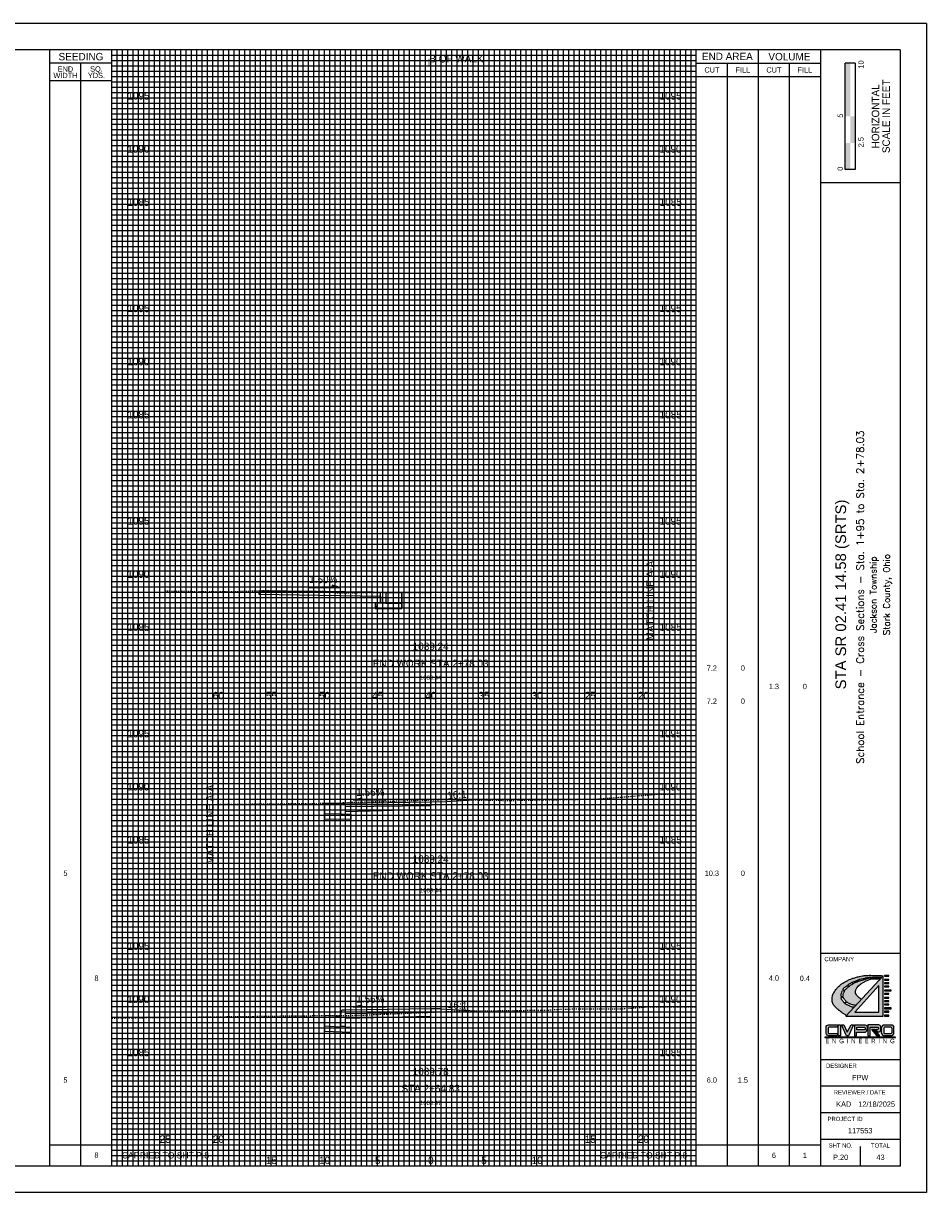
# Model space of a CAD drawing. Header units: feet. Extents: x 510 to 680, y 140 to 250.
# Tile 2 of 2: x 595 to 680, y 140 to 250. Entities that reach past the tile are written whole.
import ezdxf
from ezdxf.enums import TextEntityAlignment as Align

# ---------------------------------------------------------------- set-up
doc = ezdxf.new("R2010")
doc.units = ezdxf.units.FT
doc.header["$MEASUREMENT"] = 0
for name, pattern in [('CENTER2', [1.125, 0.75, -0.125, 0.125, -0.125]), ('DGN Style 4', [0.027369, 0.013684, -0.006842, 0, -0.006842]), ('OhDOT_USTN2', [0.11, 0.069, -0.041])]:
    doc.linetypes.add(name, pattern=pattern)
for name, color, linetype in [('CL_P_Construction', 7, 'DGN Style 4'), ('SH_Border', 7, 'Continuous'), ('SH_Data', 7, 'Continuous'), ('SH_Text', 7, 'Continuous'), ('SHT_LOGO_BLACK', 7, 'Continuous'), ('SHT_LOGO_BLUE', 160, 'Continuous'), ('SHT_LOGO_GREY', 9, 'Continuous'), ('XS_P_Annotation', 7, 'Continuous'), ('XS_P_Curb', 254, 'Continuous'), ('XS_P_Finished_Grade', 3, 'Continuous'), ('XS_P_Pavt_Surface', 251, 'Continuous'), ('XS_P_Subgrade', 4, 'Continuous'), ('XS_P_Text_Info', 7, 'Continuous'), ('XS_X_Ground_Line', 3, 'OhDOT_USTN2')]:
    doc.layers.add(name, color=color, linetype=linetype)
doc.layers.add('SH_Major_Grid_Line', color=254, linetype='Continuous', transparency=0.3)
doc.layers.add('SH_Minor_Grid_Line', color=252, linetype='Continuous', transparency=0.5)
doc.styles.add('Font32', font='simplex.shx', dxfattribs={"width": 0.85})
doc.styles.add('OHDOTSymbols', font='arial.ttf')
doc.styles.add('Slanted-Normal', font='font31.shx', dxfattribs={"height": 0.12})
doc.styles.add('Straight-Normal', font='font30.shx', dxfattribs={"height": 0.1})
doc.styles.add('Straight-Sub Title', font='font30.shx', dxfattribs={"height": 0.17})

msp = doc.modelspace()

# ---------------------------------------------------------------- hatches: boundary and pattern name
at = {"layer": 'SH_Data', "linetype": 'Continuous'}
msp.add_hatch(color=7, dxfattribs=at).paths.add_polyline_path([(672.24, 241.69), (672.24, 246.69), (672.7, 246.69), (672.71, 246.69), (672.71, 241.69)])
at = {"layer": 'SHT_LOGO_BLACK', "linetype": 'Continuous'}
h = msp.add_hatch(color=256, dxfattribs=at)
h.dxf.hatch_style = 1
h.paths.add_polyline_path([(672.24, 158.19, -0.010054), (672.22, 158.22), (672.38, 158.38, 0.071883), (672.43, 158.34, 0.006066), (672.65, 158.21, 0.061249), (672.9, 158.11, 0.038297), (673.2, 158.05), (673.74, 158.63), (673.55, 158.75), (673.46, 158.85), (673.3, 159), (673.25, 159.1), (673.21, 159.21), (673.21, 159.35), (673.24, 159.53), (673.32, 159.71), (673.48, 159.9), (673.69, 160.07), (673.92, 160.2), (674.21, 160.35), (674.44, 160.45), (674.62, 160.51), (674.93, 160.56), (675.36, 160.56), (675.52, 160.56), (675.6, 160.64, -0.000418), (675.37, 160.64, -0.000949), (675.25, 160.64, -0.000351), (674.91, 160.65, 0.00107), (674.79, 160.65, 0.017555), (674.65, 160.64, 0.017743), (674.51, 160.63, 0.003592), (674.49, 160.63), (674.48, 160.71, -0.000594), (674.55, 160.71, 0.000026), (674.8, 160.71, 0.000048), (675.19, 160.71, 0.000037), (675.66, 160.71), (675.79, 160.84, 0.003624), (675.42, 160.86, 0.007413), (675.24, 160.87, 0.000904), (674.65, 160.88, 0.00451), (674.53, 160.88, 0.019073), (674.2, 160.87, 0.017331), (673.85, 160.83, 0.019514), (673.57, 160.77, 0.015338), (673.21, 160.68, 0.012204), (672.87, 160.57, 0.017423), (672.63, 160.48, 0.014015), (672.47, 160.4, 0.009535), (672.23, 160.27, 0.020378), (671.95, 160.11, 0.02598), (671.75, 159.96, 0.027565), (671.61, 159.83, 0.018891), (671.43, 159.63, 0.020789), (671.28, 159.44, 0.020828), (671.15, 159.23, 0.034599), (671.08, 159.08, 0.032145), (671.02, 158.91, 0.062269), (670.99, 158.7, 0.050433), (671.01, 158.42, 0.025118), (671.06, 158.24, 0.057831), (671.09, 158.16, 0.025804), (671.16, 158.05, 0.04348), (671.21, 158, 0.002738), (671.29, 157.91, 0.002118), (671.41, 157.8, 0.001598), (671.6, 157.62, 0.006576), (671.64, 157.58, 0.02396), (671.66, 157.57, 0.001113), (671.99, 157.33, 0.009085), (672.11, 157.25, 0.004888), (672.33, 157.11), (673.03, 157.87, -0.03184), (672.89, 157.89, -0.071165), (672.74, 157.94, -0.016789), (672.62, 158.01, 0.028454), (672.54, 158.05, 0.063363), (672.39, 158.1, -0.076313)])
h.paths.add_polyline_path([(672.08, 158.37, 0.001596), (672.01, 158.46, 0.003876), (671.94, 158.55, -0.008255), (671.88, 158.62, -0.047245), (671.85, 158.75, -0.011737), (671.84, 158.8), (672.05, 158.83, 0.028633), (672.08, 158.74, 0.056422), (672.12, 158.66, 0.018655), (672.19, 158.58, 0.019312), (672.25, 158.5, 0.013666), (672.32, 158.43, 0.001157), (672.33, 158.43), (672.17, 158.26, -0.00235)], flags=16)
h.paths.add_polyline_path([(672.04, 158.91), (671.84, 158.9, -0.034829), (671.85, 159.06, -0.018474), (671.88, 159.19, -0.026037), (671.92, 159.33, -0.016666), (671.96, 159.44), (672.16, 159.39, 0.018485), (672.1, 159.25, 0.016487), (672.05, 159.14, 0.075188), (672.03, 159.01, 0.042887)], flags=16)
h.paths.add_polyline_path([(672, 159.52, -0.03317), (672.08, 159.66, -0.031166), (672.19, 159.76, -0.008749), (672.4, 159.91, -0.000355), (672.41, 159.93), (672.52, 159.79, 0.002531), (672.42, 159.7, 0.006928), (672.27, 159.57, 0.028635), (672.24, 159.53, 0.152279), (672.2, 159.45)], flags=16)
h.paths.add_polyline_path([(672.77, 159.98, -0.013659), (672.95, 160.08), (672.88, 160.21, 0.040026), (672.68, 160.11, 0.013578), (672.61, 160.07, 0.00319), (672.45, 159.95), (672.56, 159.82, -0.001694), (672.63, 159.88, -0.037477)], flags=16)
h.paths.add_polyline_path([(672.99, 160.1), (672.92, 160.23, -0.011307), (673.06, 160.29, -0.010591), (673.17, 160.33, 0.011749), (673.28, 160.37, 0.016183), (673.34, 160.4), (673.39, 160.29, 0.017905), (673.22, 160.22, 0.011223)], flags=16)
h.paths.add_polyline_path([(673.43, 160.3), (673.39, 160.42, 0.010824), (673.43, 160.44, -0.05835), (673.53, 160.49, -0.01154), (673.64, 160.52, -0.00345), (673.87, 160.57), (673.91, 160.45, 0.012845), (673.69, 160.39, 0.008036), (673.55, 160.35, 0.004709)], flags=16)
h.paths.add_polyline_path([(673.96, 160.47), (673.92, 160.58, -0.000481), (674.07, 160.61, 0.000864), (674.14, 160.63, 0.00468), (674.25, 160.65, -0.006008), (674.43, 160.7), (674.45, 160.62, 0.026281), (674.33, 160.59, 0.019573), (674.22, 160.55, -0.017067), (674.09, 160.51, -0.007865)], flags=16)
h = msp.add_hatch(color=256, dxfattribs=at)
h.dxf.hatch_style = 1
h.paths.add_polyline_path([(675.94, 157.04), (676.33, 157.04), (676.33, 157.12), (675.94, 157.12)])
h.paths.add_polyline_path([(675.94, 157.42), (676.33, 157.42), (676.33, 157.5), (675.94, 157.5)])
h.paths.add_polyline_path([(675.94, 157.73), (676.55, 157.73), (676.55, 157.81), (675.94, 157.81)])
h.paths.add_polyline_path([(675.94, 158.11), (676.33, 158.11), (676.33, 158.18), (675.94, 158.18)])
h.paths.add_polyline_path([(675.94, 158.42), (676.33, 158.42), (676.33, 158.49), (675.94, 158.49)])
h.paths.add_polyline_path([(675.94, 158.73), (676.33, 158.73), (676.33, 158.8), (675.94, 158.8)])
h.paths.add_polyline_path([(675.94, 159.11), (676.33, 159.11), (676.33, 159.18), (675.94, 159.18)])
h.paths.add_polyline_path([(675.94, 159.42), (676.55, 159.42), (676.55, 159.49), (675.94, 159.49)])
h.paths.add_polyline_path([(675.94, 159.79), (676.33, 159.79), (676.33, 159.87), (675.94, 159.87)])
h.paths.add_polyline_path([(675.94, 160.1), (676.33, 160.1), (676.33, 160.17), (675.94, 160.17)])
h.paths.add_polyline_path([(675.94, 160.41), (676.33, 160.41), (676.33, 160.48), (675.94, 160.48)])
h.paths.add_polyline_path([(676.33, 160.79), (676.33, 160.86), (675.94, 160.86), (675.94, 160.79)])
at = {"layer": 'SHT_LOGO_BLUE'}
h = msp.add_hatch(color=256, dxfattribs=at)
h.dxf.hatch_style = 1
h.paths.add_polyline_path([(670.64, 155.91, -0.44246), (670.71, 155.99), (671.5, 155.99), (671.5, 156.21), (670.66, 156.21, 0.436831), (670.43, 155.99), (670.43, 155.42, 0.355742), (670.7, 155.2), (671.49, 155.2), (671.49, 155.41), (670.72, 155.41, -0.466077), (670.64, 155.48)])
h.paths.add_polyline_path([(671.8, 156.21), (671.58, 156.21), (671.58, 155.19), (671.8, 155.2)])
h.paths.add_polyline_path([(672.11, 156.21), (671.87, 156.21), (672.35, 155.2), (672.54, 155.2), (673.01, 156.21), (672.78, 156.21), (672.43, 155.54)])
h.paths.add_polyline_path([(674.28, 155.72), (674.29, 156.03, 0.413942), (674.11, 156.21), (673.12, 156.21), (673.12, 155.19), (673.3, 155.19), (673.3, 155.53), (674.07, 155.53, 0.384335)])
h.paths.add_polyline_path([(673.31, 155.75), (673.31, 155.99), (674.03, 155.99, -0.363757), (674.1, 155.93, -0.087868), (674.1, 155.81, -0.553906), (674.02, 155.75)], flags=16)
h.paths.add_polyline_path([(675.57, 155.74), (675.57, 156.02, 0.37162), (675.4, 156.21), (674.37, 156.21), (674.37, 155.2), (674.59, 155.2), (674.59, 155.99), (675.29, 155.99, -0.38138), (675.35, 155.94), (675.35, 155.83, -0.307867), (675.31, 155.78), (675.09, 155.78), (675.28, 155.55), (675.35, 155.55, 0.37317)])
h.paths.add_polyline_path([(676.59, 156.21), (675.89, 156.21, 0.436831), (675.66, 155.99), (675.66, 155.42, 0.355742), (675.93, 155.2), (676.55, 155.2, 0.355742), (676.82, 155.42), (676.82, 155.99, 0.436831)])
h.paths.add_polyline_path([(676.54, 155.99, -0.386521), (676.61, 155.92), (676.61, 155.48, -0.364185), (676.54, 155.41), (675.95, 155.41, -0.466076), (675.87, 155.48), (675.87, 155.92, -0.386521), (675.94, 155.99)], flags=16)
h = msp.add_hatch(color=256, dxfattribs=at)
h.dxf.hatch_style = 1
h.paths.add_polyline_path([(675.02, 155.78), (674.88, 155.78), (675.37, 155.2), (675.49, 155.2)])
at = {"layer": 'SHT_LOGO_GREY'}
h = msp.add_hatch(color=256, dxfattribs=at)
h.dxf.hatch_style = 1
h.paths.add_polyline_path([(675.79, 160.84), (672.28, 157.05), (675.79, 157.05)])
h.paths.add_polyline_path([(675.41, 157.42), (673.14, 157.42), (675.41, 159.91)], flags=16)
h = msp.add_hatch(color=256, dxfattribs=at)
h.dxf.hatch_style = 1
h.paths.add_polyline_path([(674.86, 155.78), (674.71, 155.78), (675.2, 155.2), (675.32, 155.2)])

# ---------------------------------------------------------------- linework, layer by layer
at = {"layer": 'CL_P_Construction', "linetype": 'CENTER2'}
msp.add_line((633.22, 142.94), (633.22, 247.94), dxfattribs=at)
at = {"layer": 'Defpoints', "color": 7, "linetype": 'Continuous'}
msp.add_point((665.52, 143.94), dxfattribs=at)
at = {"layer": 'SH_Border'}
for p, q in [((679.89, 250.44), (509.89, 250.44)), ((679.89, 250.44), (679.89, 140.44)), ((677.39, 247.94), (512.39, 247.94)), ((669.89, 247.94), (669.89, 142.94)), ((677.39, 247.94), (677.39, 142.94)), ((677.39, 235.44), (669.89, 235.44)), ((677.39, 162.94), (669.89, 162.94)), ((677.39, 152.94), (669.89, 152.94)), ((677.39, 150.44), (669.89, 150.44)), ((677.39, 147.94), (669.89, 147.94)), ((677.39, 145.44), (669.89, 145.44)), ((673.64, 144.79), (673.64, 142.94)), ((677.39, 142.94), (512.39, 142.94)), ((679.89, 140.44), (509.89, 140.44))]:
    msp.add_line(p, q, dxfattribs=at)
at = {"layer": 'SH_Data', "color": 7, "linetype": 'Continuous'}
for p, q in [((597.39, 142.94), (597.39, 247.94)), ((603.22, 142.94), (603.22, 247.94)), ((658.22, 142.94), (658.22, 247.94)), ((664.06, 142.94), (664.06, 247.94)), ((603.22, 246.69), (597.39, 246.69)), ((600.31, 142.94), (600.31, 246.69)), ((658.22, 246.69), (669.89, 246.69)), ((661.14, 142.94), (661.14, 246.69)), ((666.98, 142.94), (666.98, 246.69)), ((672.24, 236.69), (672.24, 246.69)), ((673.18, 246.69), (672.24, 246.69)), ((673.18, 246.69), (673.18, 236.69)), ((658.22, 245.44), (669.89, 245.44)), ((603.22, 245.02), (597.39, 245.02)), ((673.18, 236.69), (672.24, 236.69)), ((597.39, 144.94), (603.22, 144.94)), ((603.22, 144.94), (613.22, 144.94)), ((613.22, 142.94), (613.22, 144.94)), ((648.22, 144.94), (658.22, 144.94)), ((658.22, 144.94), (669.89, 144.94))]:
    msp.add_line(p, q, dxfattribs=at)
msp.add_lwpolyline([(648.22, 142.94), (648.22, 144.94)], dxfattribs=at)
for points in [[(673.17, 239.19), (673.17, 241.69), (672.7, 239.19), (672.7, 241.69)], [(672.7, 236.69), (672.7, 239.19), (672.24, 236.69), (672.24, 239.19)]]:
    msp.add_solid(points, dxfattribs=at)
at = {"layer": 'SH_Major_Grid_Line', "color": 254, "linetype": 'Continuous'}
for p, q in [((608.22, 142.94), (608.22, 247.94)), ((613.22, 142.94), (613.22, 247.94)), ((618.22, 142.94), (618.22, 247.94)), ((623.22, 142.94), (623.22, 247.94)), ((628.22, 142.94), (628.22, 247.94)), ((633.22, 142.94), (633.22, 247.94)), ((638.22, 142.94), (638.22, 247.94)), ((643.22, 142.94), (643.22, 247.94)), ((648.22, 142.94), (648.22, 247.94)), ((653.22, 142.94), (653.22, 247.94)), ((603.22, 242.94), (658.22, 242.94)), ((603.22, 237.94), (658.22, 237.94)), ((603.22, 232.94), (658.22, 232.94)), ((603.22, 227.94), (658.22, 227.94)), ((603.22, 222.94), (658.22, 222.94)), ((603.22, 217.94), (658.22, 217.94)), ((603.22, 212.94), (658.22, 212.94)), ((603.22, 207.94), (658.22, 207.94)), ((603.22, 202.94), (658.22, 202.94)), ((603.22, 197.94), (658.22, 197.94)), ((603.22, 192.94), (658.22, 192.94)), ((603.22, 187.94), (658.22, 187.94)), ((603.22, 182.94), (658.22, 182.94)), ((603.22, 177.94), (658.22, 177.94)), ((603.22, 172.94), (658.22, 172.94)), ((603.22, 167.94), (658.22, 167.94)), ((603.22, 162.94), (658.22, 162.94)), ((603.22, 157.94), (658.22, 157.94)), ((603.22, 152.94), (658.22, 152.94)), ((603.22, 147.94), (658.22, 147.94))]:
    msp.add_line(p, q, dxfattribs=at)
at = {"layer": 'SH_Minor_Grid_Line', "color": 252, "linetype": 'Continuous'}
for p, q in [((603.72, 142.94), (603.72, 247.94)), ((604.22, 142.94), (604.22, 247.94)), ((604.72, 142.94), (604.72, 247.94)), ((605.22, 142.94), (605.22, 247.94)), ((605.72, 142.94), (605.72, 247.94)), ((606.22, 142.94), (606.22, 247.94)), ((606.72, 142.94), (606.72, 247.94)), ((607.22, 142.94), (607.22, 247.94)), ((607.72, 142.94), (607.72, 247.94)), ((608.72, 142.94), (608.72, 247.94)), ((609.22, 142.94), (609.22, 247.94)), ((609.72, 142.94), (609.72, 247.94)), ((610.22, 142.94), (610.22, 247.94)), ((610.72, 142.94), (610.72, 247.94)), ((611.22, 142.94), (611.22, 247.94)), ((611.72, 142.94), (611.72, 247.94)), ((612.22, 142.94), (612.22, 247.94)), ((612.72, 142.94), (612.72, 247.94)), ((613.72, 142.94), (613.72, 247.94)), ((614.22, 142.94), (614.22, 247.94)), ((614.72, 142.94), (614.72, 247.94)), ((615.22, 142.94), (615.22, 247.94)), ((615.72, 142.94), (615.72, 247.94)), ((616.22, 142.94), (616.22, 247.94)), ((616.72, 142.94), (616.72, 247.94)), ((617.22, 142.94), (617.22, 247.94)), ((617.72, 142.94), (617.72, 247.94)), ((618.72, 142.94), (618.72, 247.94)), ((619.22, 142.94), (619.22, 247.94)), ((619.72, 142.94), (619.72, 247.94)), ((620.22, 142.94), (620.22, 247.94)), ((620.72, 142.94), (620.72, 247.94)), ((621.22, 142.94), (621.22, 247.94)), ((621.72, 142.94), (621.72, 247.94)), ((622.22, 142.94), (622.22, 247.94)), ((622.72, 142.94), (622.72, 247.94)), ((623.72, 142.94), (623.72, 247.94)), ((624.22, 142.94), (624.22, 247.94)), ((624.72, 142.94), (624.72, 247.94)), ((625.22, 142.94), (625.22, 247.94)), ((625.72, 142.94), (625.72, 247.94)), ((626.22, 142.94), (626.22, 247.94)), ((626.72, 142.94), (626.72, 247.94)), ((627.22, 142.94), (627.22, 247.94)), ((627.72, 142.94), (627.72, 247.94)), ((628.72, 142.94), (628.72, 247.94)), ((629.22, 142.94), (629.22, 247.94)), ((629.72, 142.94), (629.72, 247.94)), ((630.22, 142.94), (630.22, 247.94)), ((630.72, 142.94), (630.72, 247.94)), ((631.22, 142.94), (631.22, 247.94)), ((631.72, 142.94), (631.72, 247.94)), ((632.22, 142.94), (632.22, 247.94)), ((632.72, 142.94), (632.72, 247.94)), ((633.72, 142.94), (633.72, 247.94)), ((634.22, 142.94), (634.22, 247.94)), ((634.72, 142.94), (634.72, 247.94)), ((635.22, 142.94), (635.22, 247.94)), ((635.72, 142.94), (635.72, 247.94)), ((636.22, 142.94), (636.22, 247.94)), ((636.72, 142.94), (636.72, 247.94)), ((637.22, 142.94), (637.22, 247.94)), ((637.72, 142.94), (637.72, 247.94)), ((638.72, 142.94), (638.72, 247.94)), ((639.22, 142.94), (639.22, 247.94)), ((639.72, 142.94), (639.72, 247.94)), ((640.22, 142.94), (640.22, 247.94)), ((640.72, 142.94), (640.72, 247.94)), ((641.22, 142.94), (641.22, 247.94)), ((641.72, 142.94), (641.72, 247.94)), ((642.22, 142.94), (642.22, 247.94)), ((642.72, 142.94), (642.72, 247.94)), ((643.72, 142.94), (643.72, 247.94)), ((644.22, 142.94), (644.22, 247.94)), ((644.72, 142.94), (644.72, 247.94)), ((645.22, 142.94), (645.22, 247.94)), ((645.72, 142.94), (645.72, 247.94)), ((646.22, 142.94), (646.22, 247.94)), ((646.72, 142.94), (646.72, 247.94)), ((647.22, 142.94), (647.22, 247.94)), ((647.72, 142.94), (647.72, 247.94)), ((648.72, 142.94), (648.72, 247.94)), ((649.22, 142.94), (649.22, 247.94)), ((649.72, 142.94), (649.72, 247.94)), ((650.22, 142.94), (650.22, 247.94)), ((650.72, 142.94), (650.72, 247.94)), ((651.22, 142.94), (651.22, 247.94)), ((651.72, 142.94), (651.72, 247.94)), ((652.22, 142.94), (652.22, 247.94)), ((652.72, 142.94), (652.72, 247.94)), ((653.72, 142.94), (653.72, 247.94)), ((654.22, 142.94), (654.22, 247.94)), ((654.72, 142.94), (654.72, 247.94)), ((655.22, 142.94), (655.22, 247.94)), ((655.72, 142.94), (655.72, 247.94)), ((656.22, 142.94), (656.22, 247.94)), ((656.72, 142.94), (656.72, 247.94)), ((657.22, 142.94), (657.22, 247.94)), ((657.72, 142.94), (657.72, 247.94)), ((603.22, 247.44), (658.22, 247.44)), ((603.22, 246.94), (658.22, 246.94)), ((603.22, 246.44), (658.22, 246.44)), ((603.22, 245.94), (658.22, 245.94)), ((603.22, 245.44), (658.22, 245.44)), ((603.22, 244.94), (658.22, 244.94)), ((603.22, 244.44), (658.22, 244.44)), ((603.22, 243.94), (658.22, 243.94)), ((603.22, 243.44), (658.22, 243.44)), ((603.22, 242.44), (658.22, 242.44)), ((603.22, 241.94), (658.22, 241.94)), ((603.22, 241.44), (658.22, 241.44)), ((603.22, 240.94), (658.22, 240.94)), ((603.22, 240.44), (658.22, 240.44)), ((603.22, 239.94), (658.22, 239.94)), ((603.22, 239.44), (658.22, 239.44)), ((603.22, 238.94), (658.22, 238.94)), ((603.22, 238.44), (658.22, 238.44)), ((603.22, 237.44), (658.22, 237.44)), ((603.22, 236.94), (658.22, 236.94)), ((603.22, 236.44), (658.22, 236.44)), ((603.22, 235.94), (658.22, 235.94)), ((603.22, 235.44), (658.22, 235.44)), ((603.22, 234.94), (658.22, 234.94)), ((603.22, 234.44), (658.22, 234.44)), ((603.22, 233.94), (658.22, 233.94)), ((603.22, 233.44), (658.22, 233.44)), ((603.22, 232.44), (658.22, 232.44)), ((603.22, 231.94), (658.22, 231.94)), ((603.22, 231.44), (658.22, 231.44)), ((603.22, 230.94), (658.22, 230.94)), ((603.22, 230.44), (658.22, 230.44)), ((603.22, 229.94), (658.22, 229.94)), ((603.22, 229.44), (658.22, 229.44)), ((603.22, 228.94), (658.22, 228.94)), ((603.22, 228.44), (658.22, 228.44)), ((603.22, 227.44), (658.22, 227.44)), ((603.22, 226.94), (658.22, 226.94)), ((603.22, 226.44), (658.22, 226.44)), ((603.22, 225.94), (658.22, 225.94)), ((603.22, 225.44), (658.22, 225.44)), ((603.22, 224.94), (658.22, 224.94)), ((603.22, 224.44), (658.22, 224.44)), ((603.22, 223.94), (658.22, 223.94)), ((603.22, 223.44), (658.22, 223.44)), ((603.22, 222.44), (658.22, 222.44)), ((603.22, 221.94), (658.22, 221.94)), ((603.22, 221.44), (658.22, 221.44)), ((603.22, 220.94), (658.22, 220.94)), ((603.22, 220.44), (658.22, 220.44)), ((603.22, 219.94), (658.22, 219.94)), ((603.22, 219.44), (658.22, 219.44)), ((603.22, 218.94), (658.22, 218.94)), ((603.22, 218.44), (658.22, 218.44)), ((603.22, 217.44), (658.22, 217.44)), ((603.22, 216.94), (658.22, 216.94)), ((603.22, 216.44), (658.22, 216.44)), ((603.22, 215.94), (658.22, 215.94)), ((603.22, 215.44), (658.22, 215.44)), ((603.22, 214.94), (658.22, 214.94)), ((603.22, 214.44), (658.22, 214.44)), ((603.22, 213.94), (658.22, 213.94)), ((603.22, 213.44), (658.22, 213.44)), ((603.22, 212.44), (658.22, 212.44)), ((603.22, 211.94), (658.22, 211.94)), ((603.22, 211.44), (658.22, 211.44)), ((603.22, 210.94), (658.22, 210.94)), ((603.22, 210.44), (658.22, 210.44)), ((603.22, 209.94), (658.22, 209.94)), ((603.22, 209.44), (658.22, 209.44)), ((603.22, 208.94), (658.22, 208.94)), ((603.22, 208.44), (658.22, 208.44)), ((603.22, 207.44), (658.22, 207.44)), ((603.22, 206.94), (658.22, 206.94)), ((603.22, 206.44), (658.22, 206.44)), ((603.22, 205.94), (658.22, 205.94)), ((603.22, 205.44), (658.22, 205.44)), ((603.22, 204.94), (658.22, 204.94)), ((603.22, 204.44), (658.22, 204.44)), ((603.22, 203.94), (658.22, 203.94)), ((603.22, 203.44), (658.22, 203.44)), ((603.22, 202.44), (658.22, 202.44)), ((603.22, 201.94), (658.22, 201.94)), ((603.22, 201.44), (658.22, 201.44)), ((603.22, 200.94), (658.22, 200.94)), ((603.22, 200.44), (658.22, 200.44)), ((603.22, 199.94), (658.22, 199.94)), ((603.22, 199.44), (658.22, 199.44)), ((603.22, 198.94), (658.22, 198.94)), ((603.22, 198.44), (658.22, 198.44)), ((603.22, 197.44), (658.22, 197.44)), ((603.22, 196.94), (658.22, 196.94)), ((603.22, 196.44), (658.22, 196.44)), ((603.22, 195.94), (658.22, 195.94)), ((603.22, 195.44), (658.22, 195.44)), ((603.22, 194.94), (658.22, 194.94)), ((603.22, 194.44), (658.22, 194.44)), ((603.22, 193.94), (658.22, 193.94)), ((603.22, 193.44), (658.22, 193.44)), ((603.22, 192.44), (658.22, 192.44)), ((603.22, 191.94), (658.22, 191.94)), ((603.22, 191.44), (658.22, 191.44)), ((603.22, 190.94), (658.22, 190.94)), ((603.22, 190.44), (658.22, 190.44)), ((603.22, 189.94), (658.22, 189.94)), ((603.22, 189.44), (658.22, 189.44)), ((603.22, 188.94), (658.22, 188.94)), ((603.22, 188.44), (658.22, 188.44)), ((603.22, 187.44), (658.22, 187.44)), ((603.22, 186.94), (658.22, 186.94)), ((603.22, 186.44), (658.22, 186.44)), ((603.22, 185.94), (658.22, 185.94)), ((603.22, 185.44), (658.22, 185.44)), ((603.22, 184.94), (658.22, 184.94)), ((603.22, 184.44), (658.22, 184.44)), ((603.22, 183.94), (658.22, 183.94)), ((603.22, 183.44), (658.22, 183.44)), ((603.22, 182.44), (658.22, 182.44)), ((603.22, 181.94), (658.22, 181.94)), ((603.22, 181.44), (658.22, 181.44)), ((603.22, 180.94), (658.22, 180.94)), ((603.22, 180.44), (658.22, 180.44)), ((603.22, 179.94), (658.22, 179.94)), ((603.22, 179.44), (658.22, 179.44)), ((603.22, 178.94), (658.22, 178.94)), ((603.22, 178.44), (658.22, 178.44)), ((603.22, 177.44), (658.22, 177.44)), ((603.22, 176.94), (658.22, 176.94)), ((603.22, 176.44), (658.22, 176.44)), ((603.22, 175.94), (658.22, 175.94)), ((603.22, 175.44), (658.22, 175.44)), ((603.22, 174.94), (658.22, 174.94)), ((603.22, 174.44), (658.22, 174.44)), ((603.22, 173.94), (658.22, 173.94)), ((603.22, 173.44), (658.22, 173.44)), ((603.22, 172.44), (658.22, 172.44)), ((603.22, 171.94), (658.22, 171.94)), ((603.22, 171.44), (658.22, 171.44)), ((603.22, 170.94), (658.22, 170.94)), ((603.22, 170.44), (658.22, 170.44)), ((603.22, 169.94), (658.22, 169.94)), ((603.22, 169.44), (658.22, 169.44)), ((603.22, 168.94), (658.22, 168.94)), ((603.22, 168.44), (658.22, 168.44)), ((603.22, 167.44), (658.22, 167.44)), ((603.22, 166.94), (658.22, 166.94)), ((603.22, 166.44), (658.22, 166.44)), ((603.22, 165.94), (658.22, 165.94)), ((603.22, 165.44), (658.22, 165.44)), ((603.22, 164.94), (658.22, 164.94)), ((603.22, 164.44), (658.22, 164.44)), ((603.22, 163.94), (658.22, 163.94)), ((603.22, 163.44), (658.22, 163.44)), ((603.22, 162.44), (658.22, 162.44)), ((603.22, 161.94), (658.22, 161.94)), ((603.22, 161.44), (658.22, 161.44)), ((603.22, 160.94), (658.22, 160.94)), ((603.22, 160.44), (658.22, 160.44)), ((603.22, 159.94), (658.22, 159.94)), ((603.22, 159.44), (658.22, 159.44)), ((603.22, 158.94), (658.22, 158.94)), ((603.22, 158.44), (658.22, 158.44)), ((603.22, 157.44), (658.22, 157.44)), ((603.22, 156.94), (658.22, 156.94)), ((603.22, 156.44), (658.22, 156.44)), ((603.22, 155.94), (658.22, 155.94)), ((603.22, 155.44), (658.22, 155.44)), ((603.22, 154.94), (658.22, 154.94)), ((603.22, 154.44), (658.22, 154.44)), ((603.22, 153.94), (658.22, 153.94)), ((603.22, 153.44), (658.22, 153.44)), ((603.22, 152.44), (658.22, 152.44)), ((603.22, 151.94), (658.22, 151.94)), ((603.22, 151.44), (658.22, 151.44)), ((603.22, 150.94), (658.22, 150.94)), ((603.22, 150.44), (658.22, 150.44)), ((603.22, 149.94), (658.22, 149.94)), ((603.22, 149.44), (658.22, 149.44)), ((603.22, 148.94), (658.22, 148.94)), ((603.22, 148.44), (658.22, 148.44)), ((603.22, 147.44), (658.22, 147.44)), ((603.22, 146.94), (658.22, 146.94)), ((603.22, 146.44), (658.22, 146.44)), ((603.22, 145.94), (658.22, 145.94)), ((603.22, 145.44), (658.22, 145.44)), ((603.22, 144.94), (658.22, 144.94)), ((603.22, 144.44), (658.22, 144.44)), ((603.22, 143.94), (658.22, 143.94)), ((603.22, 143.44), (658.22, 143.44))]:
    msp.add_line(p, q, dxfattribs=at)
at = {"layer": 'SHT_LOGO_BLACK'}
for p, q in [((672.41, 159.93, -4063.58), (672.52, 159.79, -4063.58)), ((672.45, 159.95, -4063.58), (672.56, 159.82, -4063.58)), ((672.88, 160.22, -4063.58), (672.95, 160.08, -4063.58)), ((672.92, 160.23, -4063.58), (672.99, 160.1, -4063.58))]:
    msp.add_line(p, q, dxfattribs=at)
for points in [[(672.33, 157.11, -0.004888), (672.11, 157.25, -0.009085), (671.99, 157.33, -0.001113), (671.66, 157.57, -0.02396), (671.64, 157.58, -0.006576), (671.6, 157.62, -0.001598), (671.41, 157.8, -0.002118), (671.29, 157.91, -0.002738), (671.21, 158, -0.04348), (671.16, 158.05, -0.025804), (671.09, 158.16, -0.057831), (671.06, 158.24, -0.025118), (671.01, 158.42, -0.050433), (670.99, 158.7, -0.062269), (671.02, 158.91, -0.032145), (671.08, 159.08, -0.034599), (671.15, 159.23, -0.020828), (671.28, 159.44, -0.020789), (671.43, 159.63, -0.018891), (671.61, 159.83, -0.027565), (671.75, 159.96, -0.02598), (671.95, 160.11, -0.020378), (672.23, 160.27, -0.009535), (672.47, 160.4, -0.014015), (672.63, 160.48, -0.017423), (672.87, 160.57, -0.012204), (673.21, 160.68, -0.015338), (673.57, 160.77, -0.019514), (673.85, 160.83, -0.017331), (674.2, 160.87, -0.019073), (674.53, 160.88, -0.00451), (674.65, 160.88, -0.000904), (675.24, 160.87, -0.007413), (675.42, 160.86, -0.003624), (675.79, 160.84)], [(673.92, 160.58, -0.0002), (673.94, 160.58, -0.000438), (674.07, 160.61, 0.000864), (674.14, 160.63, 0.00468), (674.25, 160.65, -0.004072), (674.37, 160.68, -0.008774), (674.43, 160.7, -0.040254)], [(673.96, 160.47, 0.007865), (674.09, 160.51, 0.017067), (674.22, 160.55, -0.019573), (674.33, 160.59, -0.0202), (674.42, 160.61, -0.005656), (674.45, 160.62, -0.017743)], [(674.48, 160.7, -0.03869), (674.52, 160.71, -0.000239), (674.55, 160.71, 0.000026), (674.8, 160.71, 0.000048), (675.19, 160.71, 0.000037), (675.66, 160.71)], [(674.49, 160.63, -0.003592), (674.51, 160.63, -0.017743), (674.65, 160.64, -0.017555), (674.79, 160.65, -0.00107), (674.91, 160.65, 0.000351), (675.25, 160.64, 0.000949), (675.37, 160.64, 0.000418), (675.6, 160.64)], [(672, 159.52, -0.024038), (672.06, 159.62, -0.06415), (672.11, 159.69, -0.021969), (672.19, 159.76, -0.008749), (672.4, 159.91, -0.000355), (672.41, 159.93, -0.013578)], [(672.19, 159.45, -0.004266), (672.22, 159.51, -0.053806), (672.24, 159.53, -0.028635), (672.27, 159.57, -0.006928), (672.42, 159.7, -0.002531), (672.52, 159.79, -0.009297)], [(672.45, 159.95, -0.00319), (672.61, 160.07, -0.013578), (672.68, 160.11, -0.029845), (672.82, 160.19, -0.004092), (672.88, 160.22, -0.010591)], [(672.56, 159.82, -0.000639), (672.59, 159.84, -0.009297), (672.66, 159.9, -0.029225), (672.77, 159.98, -0.013659), (672.95, 160.08, -0.011561)], [(672.92, 160.23, -0.011307), (673.06, 160.29, -0.010591), (673.17, 160.33, 0.011749), (673.28, 160.37, 0.016183), (673.34, 160.4, -0.05835)], [(672.99, 160.1, -0.011223), (673.22, 160.22, -0.017453), (673.39, 160.28, -0.000163), (673.39, 160.29, -0.008036)], [(673.39, 160.42, 0.010824), (673.43, 160.44, -0.05835), (673.53, 160.49, -0.01154), (673.64, 160.52, -0.00345), (673.87, 160.57, -0.000438)], [(673.43, 160.3, -0.004709), (673.55, 160.35, -0.008036), (673.69, 160.39, -0.011799), (673.89, 160.45, 0.001031), (673.91, 160.45, 0.017067)], [(671.84, 158.9, -0.015908), (671.84, 158.96, -0.022838), (671.85, 159.06, -0.018474), (671.88, 159.19, -0.026037), (671.92, 159.33, -0.016666), (671.96, 159.44, -0.03409)], [(672.17, 158.26, -0.010823), (672.15, 158.29, -0.001747), (672.08, 158.37, 0.001596), (672.01, 158.46, 0.003876), (671.94, 158.55, -0.006206), (671.89, 158.6, -0.097322), (671.87, 158.64, -0.038974), (671.85, 158.75, -0.011737), (671.84, 158.8, -0.026776)], [(672.04, 158.91, -0.042886), (672.03, 159.01, -0.075188), (672.05, 159.14, -0.016487), (672.1, 159.25, -0.015544), (672.15, 159.37, -0.001651), (672.16, 159.39, -0.053806)], [(672.33, 158.43, -0.001157), (672.32, 158.43, -0.013666), (672.25, 158.5, -0.019312), (672.19, 158.58, -0.018655), (672.12, 158.66, -0.056422), (672.08, 158.74, -0.028633), (672.05, 158.83, -0.064453)], [(673.03, 157.87, -0.03184), (672.89, 157.89, -0.071165), (672.74, 157.94, -0.016789), (672.62, 158.01, 0.028454), (672.54, 158.05, 0.050722), (672.42, 158.09, -0.071433), (672.33, 158.13, -0.049376), (672.24, 158.19, -0.010054), (672.22, 158.22, -0.001747)], [(673.2, 158.05, -0.038297), (672.9, 158.11, -0.061249), (672.65, 158.21, -0.006066), (672.43, 158.34, -0.040776), (672.4, 158.36, -0.003974), (672.38, 158.38, -0.013666)]]:
    msp.add_lwpolyline(points, format="xyb", dxfattribs=at)
at = {"layer": 'SHT_LOGO_BLACK', "elevation": -4063.58}
for points in [[(674.43, 160.7), (674.45, 160.62)], [(674.48, 160.7), (674.49, 160.63)], [(672, 159.52), (672.19, 159.45)], [(673.74, 158.63), (673.55, 158.75), (673.46, 158.85), (673.3, 159), (673.25, 159.1), (673.21, 159.21), (673.21, 159.35), (673.24, 159.53), (673.32, 159.71), (673.48, 159.9), (673.69, 160.07), (673.92, 160.2), (674.21, 160.35), (674.44, 160.45), (674.62, 160.51), (674.93, 160.56), (675.36, 160.56), (675.52, 160.56)], [(673.34, 160.4), (673.39, 160.29)], [(673.39, 160.42), (673.43, 160.3)], [(673.87, 160.57), (673.91, 160.45)], [(673.92, 160.58), (673.96, 160.47)], [(671.84, 158.9), (672.04, 158.91)], [(671.84, 158.8), (672.05, 158.83)], [(671.96, 159.44), (672.16, 159.39)], [(672.17, 158.26), (672.33, 158.43)], [(672.22, 158.22), (672.38, 158.38)]]:
    msp.add_lwpolyline(points, dxfattribs=at)
at = {"layer": 'SHT_LOGO_BLACK', "linetype": 'Continuous', "elevation": -4063.58}
for points in [[(675.94, 160.79), (676.33, 160.79), (676.33, 160.86), (675.94, 160.86)], [(675.94, 160.41), (676.33, 160.41), (676.33, 160.48), (675.94, 160.48)], [(675.94, 160.1), (676.33, 160.1), (676.33, 160.17), (675.94, 160.17)], [(675.94, 159.79), (676.33, 159.79), (676.33, 159.87), (675.94, 159.87)], [(675.94, 159.42), (676.55, 159.42), (676.55, 159.49), (675.94, 159.49)], [(675.94, 159.11), (676.33, 159.11), (676.33, 159.18), (675.94, 159.18)], [(675.94, 158.73), (676.33, 158.73), (676.33, 158.8), (675.94, 158.8)], [(675.94, 158.42), (676.33, 158.42), (676.33, 158.49), (675.94, 158.49)], [(675.94, 158.11), (676.33, 158.11), (676.33, 158.18), (675.94, 158.18)], [(675.94, 157.73), (676.55, 157.73), (676.55, 157.81), (675.94, 157.81)], [(675.94, 157.42), (676.33, 157.42), (676.33, 157.5), (675.94, 157.5)], [(675.94, 157.04), (676.33, 157.04), (676.33, 157.12), (675.94, 157.12)]]:
    msp.add_lwpolyline(points, close=True, dxfattribs=at)
at = {"layer": 'SHT_LOGO_BLACK'}
msp.add_lwpolyline([(670.31, 155.04), (676.97, 155.04), (676.97, 155.07), (670.31, 155.07)], close=True, dxfattribs=at)
at = {"layer": 'SHT_LOGO_BLUE'}
for p, q in [((675.89, 156.21), (676.59, 156.21)), ((675.66, 155.42), (675.66, 155.99)), ((675.87, 155.92), (675.87, 155.48)), ((676.55, 155.2), (675.93, 155.2)), ((676.54, 155.99), (675.94, 155.99)), ((675.95, 155.41), (676.53, 155.41)), ((676.61, 155.92), (676.61, 155.48)), ((676.82, 155.42), (676.82, 155.99))]:
    msp.add_line(p, q, dxfattribs=at)
for points in [[(670.72, 155.41), (671.49, 155.41), (671.49, 155.2), (670.7, 155.2, -0.355742), (670.43, 155.42), (670.43, 155.99, -0.436831), (670.66, 156.21), (671.5, 156.21), (671.5, 155.99), (670.71, 155.99, 0.386521), (670.64, 155.92), (670.64, 155.48, 0.466077), (670.72, 155.41, -0.087106)], [(673.12, 156.21), (674.11, 156.21, -0.413942), (674.29, 156.03), (674.28, 155.72)], [(674.37, 155.2), (674.59, 155.2), (674.59, 155.99), (675.29, 155.99, -0.38138), (675.35, 155.94), (675.35, 155.83, -0.307867), (675.31, 155.78), (675.09, 155.78), (675.28, 155.55), (675.35, 155.55, 0.37317), (675.57, 155.74), (675.57, 156.02, 0.37162), (675.4, 156.21), (674.37, 156.21), (674.37, 155.2)], [(674.02, 155.75), (673.31, 155.75), (673.31, 155.99), (674.03, 155.99, -0.363757), (674.1, 155.93, -0.087868), (674.1, 155.81, -0.553906), (674.02, 155.75, 0.590972)]]:
    msp.add_lwpolyline(points, format="xyb", dxfattribs=at)
for points in [[(671.58, 155.19), (671.58, 156.21), (671.8, 156.21), (671.8, 155.2)], [(671.87, 156.21), (672.11, 156.21), (672.43, 155.54), (672.78, 156.21), (673.01, 156.21), (672.54, 155.2), (672.35, 155.2)]]:
    msp.add_lwpolyline(points, close=True, dxfattribs=at)
for points in [[(673.12, 156.21), (673.12, 155.19), (673.3, 155.19), (673.3, 155.53), (674.07, 155.53)], [(675.02, 155.78), (674.88, 155.78), (675.37, 155.2), (675.49, 155.2), (675.02, 155.78)]]:
    msp.add_lwpolyline(points, dxfattribs=at)
for centre, radius, start, end in [((675.87, 155.99), 0.215, 85.6112, 180), ((676.61, 155.99), 0.215, 360, 94.3888), ((674.07, 155.74), 0.211, 270, 354.0941), ((675.93, 155.48), 0.281, 191.6696, 270), ((675.94, 155.92), 0.0752, 90, 174.5302), ((675.94, 155.48), 0.0725, 180, 279.9565), ((676.53, 155.49), 0.0817, 267.1793, 352.8642), ((676.54, 155.92), 0.0752, 5.4698, 90), ((676.55, 155.48), 0.281, 270, 348.3304)]:
    msp.add_arc(centre, radius, start, end, dxfattribs=at)
at = {"layer": 'SHT_LOGO_GREY', "elevation": -4063.58}
msp.add_lwpolyline([(672.28, 157.05), (675.79, 157.05), (675.79, 160.84), (672.28, 157.05)], dxfattribs=at)
msp.add_lwpolyline([(673.14, 157.42), (675.41, 157.42), (675.41, 159.91)], close=True, dxfattribs=at)
at = {"layer": 'SHT_LOGO_GREY'}
msp.add_lwpolyline([(674.86, 155.78), (674.71, 155.78), (675.2, 155.2), (675.32, 155.2), (674.86, 155.78)], dxfattribs=at)
at = {"layer": 'XS_P_Annotation', "color": 7, "linetype": 'Continuous', "lineweight": -3}
for p, q in [((621.65, 197.37), (624.71, 197.37)), ((624.71, 197.37), (623.95, 197.59)), ((623.95, 197.59), (623.95, 197.37)), ((625.95, 177.35), (626.71, 177.57)), ((629.01, 177.35), (625.95, 177.35)), ((626.71, 177.57), (626.71, 177.35)), ((625.95, 157.89), (626.71, 158.11)), ((629.01, 157.89), (625.95, 157.89)), ((626.71, 158.11), (626.71, 157.89))]:
    msp.add_line(p, q, dxfattribs=at)
for points in [[(624.71, 197.37), (623.95, 197.37), (623.95, 197.59)], [(625.95, 177.35), (626.71, 177.35), (626.71, 177.57)], [(625.95, 157.89), (626.71, 157.89), (626.71, 158.11)]]:
    msp.add_solid(points, dxfattribs=at)
at = {"layer": 'XS_P_Curb', "flags": 128}
for points in [[(629, 196.89), (629, 195.89), (628.5, 195.89), (628.5, 196.89)], [(624.72, 177.05), (624.72, 176.05), (625.22, 176.05), (625.22, 177.05)]]:
    msp.add_lwpolyline(points, dxfattribs=at)
msp.add_lwpolyline([(624.88, 157.59, 0.36663), (624.8, 157.52), (624.72, 157.09), (624.72, 156.09), (625.22, 156.09), (625.22, 157.59)], format="xyb", close=True, dxfattribs=at)
at = {"layer": 'XS_P_Finished_Grade'}
for p, q in [((629, 196.89), (628.5, 196.89)), ((634.22, 177.19), (633.22, 177.18)), ((634.22, 177.19), (637.28, 177.38)), ((624.72, 177.05), (625.22, 177.05)), ((634.22, 157.73), (633.22, 157.72)), ((634.22, 157.73), (637.43, 157.53))]:
    msp.add_line(p, q, dxfattribs=at)
for points in [[(653.22, 202.94), (653.22, 187.94)], [(613.22, 182.94), (613.22, 167.94)]]:
    msp.add_lwpolyline(points, dxfattribs=at)
msp.add_lwpolyline([(617.05, 197.06), (617.05, 196.73), (628.5, 196.56), (628.5, 195.89), (628, 195.89), (628.09, 195.42), (630.5, 195.4), (630.5, 196.9)], close=True, dxfattribs=at)
at = {"layer": 'XS_P_Pavt_Surface'}
for p, q in [((617.05, 197.06), (628.5, 196.89)), ((630.5, 196.9), (630.5, 195.4)), ((629, 195.89), (630.5, 195.9)), ((623.22, 177.06), (623.22, 175.56)), ((624.72, 176.05), (623.22, 176.06)), ((623.22, 157.1), (623.22, 155.6)), ((624.72, 156), (623.22, 156.1))]:
    msp.add_line(p, q, dxfattribs=at)
for points in [[(617.05, 197.06), (617.05, 196.73), (628.5, 196.56), (628.5, 196.89)], [(629, 196.89), (630.5, 196.9)], [(628.5, 195.89), (628, 195.89), (628, 195.39)], [(628, 195.39), (630.5, 195.4)], [(633.22, 177.18), (625.22, 177.05)], [(633.22, 177.18), (633.22, 176.84), (625.22, 176.72), (625.22, 177.05)], [(624.72, 177.05), (623.22, 177.06)], [(625.22, 176.05), (625.72, 176.05), (625.72, 175.55)], [(625.72, 175.55), (623.22, 175.56)], [(633.22, 157.72), (625.22, 157.59)], [(633.22, 157.72), (633.22, 157.38), (625.22, 157.26), (625.22, 157.59)], [(624.72, 157), (623.22, 157.1)], [(625.72, 155.5), (623.22, 155.6)], [(625.22, 156), (625.72, 156), (625.72, 155.5)]]:
    msp.add_lwpolyline(points, dxfattribs=at)
at = {"layer": 'XS_P_Subgrade'}
for points in [[(625.22, 176.3), (633.22, 176.51), (633.22, 176.84)], [(625.22, 156.84), (633.22, 157.05), (633.22, 157.38)]]:
    msp.add_lwpolyline(points, dxfattribs=at)
at = {"layer": 'XS_X_Ground_Line'}
for points in [[(608.22, 197.05), (609.76, 197.01), (613.4, 196.99), (614.62, 196.99), (617.68, 197.08), (620.39, 197), (623.31, 197.01), (624.02, 196.92), (624.22, 196.87), (635.43, 196.92), (641.11, 196.92), (650.85, 196.95), (653.22, 196.97)], [(613.22, 176.97), (624.9, 177.08), (624.98, 177.13), (633.22, 177.38), (633.93, 177.4), (634.78, 177.42), (640.58, 177.33), (640.58, 177.33), (648.82, 177.46), (654.48, 177.91), (658.22, 177.97)], [(603.22, 156.86), (616.5, 157.02), (620.48, 157.07), (622.73, 157.09), (624.36, 157.11), (625.23, 157.11), (625.24, 157.11), (626.42, 157.12), (633.22, 157.41), (635.71, 157.51), (644.25, 157.61), (645.69, 157.71), (651.04, 157.72), (653.63, 157.91), (658.22, 157.92)]]:
    msp.add_lwpolyline(points, dxfattribs=at)

# ---------------------------------------------------------------- texts
at = {"layer": 'SH_Data', "color": 7, "linetype": 'Continuous', "style": 'Straight-Normal'}
for s, height, p in [('SEEDING', 0.7, (600.31, 247.31)), ('END AREA', 0.7, (661.14, 247.33)), ('VOLUME', 0.7, (666.98, 247.31)), ('CUT', 0.5, (659.69, 246.06)), ('FILL', 0.5, (662.6, 246.06)), ('CUT', 0.5, (665.52, 246.06)), ('FILL', 0.5, (668.43, 246.06)), ('DESIGNER', 0.4, (671.87, 152.37)), ('REVIEWER / DATE', 0.4, (673.59, 149.87)), ('PROJECT ID', 0.4, (672.22, 147.37)), ('CARRIED TO SHT P.8', 0.6, (608.26, 143.95)), ('CARRIED TO SHT P.8', 0.6, (653.26, 143.95)), ('SHT NO.', 0.4, (671.8, 144.87)), ('TOTAL', 0.4, (675.55, 144.87))]:
    msp.add_text(s, height=height, dxfattribs=at).set_placement(p, align=Align.MIDDLE_CENTER)
at = {"layer": 'SH_Data', "style": 'Straight-Sub Title'}
for s, p in [('10', (673.96, 246.57)), ('5', (672.01, 241.76)), ('2.5', (673.96, 239.26)), ('0', (672.01, 236.76))]:
    msp.add_text(s, height=0.5, rotation=90, dxfattribs=at).set_placement(p, align=Align.CENTER)
at = {"layer": 'SH_Data', "linetype": 'Continuous', "style": 'Straight-Sub Title'}
for s, p in [('HORIZONTAL', (675.08, 241.69)), ('SCALE IN FEET', (676.08, 241.69))]:
    msp.add_text(s, height=0.7, rotation=90, dxfattribs=at).set_placement(p, align=Align.MIDDLE_CENTER)
at = {"layer": 'SH_Data', "color": 7, "linetype": 'Continuous', "style": 'Straight-Normal'}
msp.add_text('COMPANY', height=0.4, dxfattribs=at).set_placement((671.67, 162.61), align=Align.TOP_CENTER)
at = {"layer": 'SH_Data', "linetype": 'Continuous', "style": 'Straight-Sub Title'}
for s, p in [('FPW', (673.64, 151.26)), ('KAD', (672.09, 148.76)), ('12/18/2025', (675.19, 148.76)), ('117553', (673.64, 146.26)), ('P.20', (671.8, 143.76)), ('43', (675.55, 143.76))]:
    msp.add_text(s, height=0.5, dxfattribs=at).set_placement(p, align=Align.MIDDLE_CENTER)
at = {"layer": 'SH_Data', "color": 7, "linetype": 'Continuous', "char_height": 0.7, "attachment_point": 5, "line_spacing_factor": 0.728571, "style": 'Straight-Normal'}
for s, insert in [('\\H0.714286x;END\\PWIDTH', (598.85, 245.84)), ('\\H0.714286x;SQ.\\PYDS.', (601.77, 245.84)), ('{\\H0.71429x;7.2}', (659.68, 189.78)), ('{\\H0.71429x;0}', (662.6, 189.78)), ('{\\H0.71429x;1.3}', (665.52, 188.05)), ('{\\H0.71429x;0}', (668.43, 188.05)), ('{\\H0.71429x;7.2}', (659.68, 186.67)), ('{\\H0.71429x;0}', (662.6, 186.67)), ('{\\H0.71429x;5}', (598.85, 170.48)), ('{\\H0.71429x;10.3}', (659.68, 170.48)), ('{\\H0.71429x;0}', (662.6, 170.48)), ('{\\H0.71429x;8}', (601.77, 160.62)), ('{\\H0.71429x;4.0}', (665.52, 160.62)), ('{\\H0.71429x;0.4}', (668.43, 160.59)), ('{\\H0.71429x;5}', (598.85, 151.02)), ('{\\H0.71429x;6.0}', (659.68, 151.02)), ('{\\H0.71429x;1.5}', (662.6, 151.02)), ('{\\H0.71429x;8}', (601.77, 143.97)), ('{\\H0.71429x;6}', (665.52, 143.94)), ('{\\H0.71429x;1}', (668.43, 143.94))]:
    msp.add_mtext(s, dxfattribs=dict(at, insert=insert))
at = {"layer": 'SH_Text', "linetype": 'Continuous'}
for s, height, style, p in [('School Entrance - Cross Sections - Sta. 1+95 to Sta. 2+78.03 ', 0.7, 'Font32', (673.64, 196.69)), ('STA SR 02.41 14.58 (SRTS)', 1, 'OHDOTSymbols', (671.81, 196.71, -565.93)), ('Stark County, Ohio', 0.6, 'Font32', (676.12, 196.69, -1131.85)), ('Jackson Township', 0.6, 'Font32', (674.88, 196.69, -565.93))]:
    msp.add_text(s, height=height, rotation=90, dxfattribs=dict(at, style=style)).set_placement(p, align=Align.MIDDLE_CENTER)
at = {"layer": 'SHT_LOGO_BLACK', "linetype": 'Continuous', "style": 'OHDOTSymbols'}
for s, width, p in [('E', 0.7, (670.54, 154.7, 13)), ('N', 0.8, (671.18, 154.7, 13)), ('G', 0.8, (671.89, 154.7, 13)), ('I', 0.7, (672.46, 154.7, 13)), ('N', 0.8, (673, 154.7, 13)), ('E', 0.7, (673.66, 154.7, 13)), ('E', 0.7, (674.25, 154.7, 13)), ('R', 0.7, (674.88, 154.7, 13)), ('I', 0.7, (675.43, 154.7, 13)), ('N', 0.8, (675.97, 154.7, 13)), ('G', 0.8, (676.68, 154.7, 13))]:
    msp.add_text(s, height=0.426, rotation=360, dxfattribs=dict(at, width=width)).set_placement(p, align=Align.MIDDLE_CENTER)
at = {"layer": 'XS_P_Annotation', "color": 7, "linetype": 'Continuous', "lineweight": -3, "attachment_point": 5, "style": 'Slanted-Normal'}
for s, insert, char_height in [('1.50%', (623.12, 198.12), 0.7), ('1089.24', (633.22, 191.82), 0.7), ('1089.44', (633.22, 188.88), 0.4), ('1.56%', (627.55, 178.1), 0.7), ('1089.24', (633.22, 171.82), 0.7), ('1089.44', (633.22, 168.88), 0.4), ('1.56%', (627.55, 158.64), 0.7), ('1089.78', (633.22, 151.82), 0.7), ('1089.47', (633.22, 148.88), 0.4)]:
    msp.add_mtext(s, dxfattribs=dict(at, insert=insert, char_height=char_height))
at = {"layer": 'XS_P_Annotation', "color": 7, "linetype": 'Continuous', "lineweight": -3, "char_height": 0.7, "attachment_point": 5, "style": 'Slanted-Normal'}
for insert, rotation in [((635.69, 177.86), 4.2869), ((635.75, 158.07), 355.01)]:
    msp.add_mtext_dynamic_manual_height_columns('16:1', width=22.8173, gutter_width=1, heights=[0], dxfattribs=dict(at, insert=insert, rotation=rotation))
at = {"layer": 'XS_P_Text_Info', "color": 7, "linetype": 'Continuous', "lineweight": -3, "char_height": 0.7, "attachment_point": 8, "style": 'Slanted-Normal'}
for s, insert in [('B OF WALK', (635.64, 246.75)), ('L', (633.2, 246.42)), ('1095', (605.72, 243.26)), ('1095', (655.8, 243.26)), ('1090', (605.71, 238.26)), ('1090', (655.79, 238.26)), ('1085', (605.72, 233.26)), ('1085', (655.81, 233.26)), ('1095', (605.72, 223.26)), ('1095', (655.8, 223.26)), ('1090', (605.71, 218.26)), ('1090', (655.79, 218.26)), ('1085', (605.72, 213.26)), ('1085', (655.81, 213.26)), ('1095', (605.72, 203.26)), ('1095', (655.8, 203.26)), ('1090', (605.71, 198.26)), ('1090', (655.79, 198.26)), ('1085', (605.72, 193.26)), ('1085', (655.81, 193.26)), ('60', (613.24, 186.84)), ('55', (618.24, 186.84)), ('50', (623.24, 186.84)), ('45', (628.24, 186.84)), ('40', (633.24, 186.84)), ('35', (638.24, 186.84)), ('30', (643.24, 186.84)), ('25', (648.24, 186.84)), ('20', (653.24, 186.84)), ('1095', (605.72, 183.26)), ('1095', (655.8, 183.26)), ('1090', (605.71, 178.26)), ('1090', (655.79, 178.26)), ('1085', (605.72, 173.26)), ('1085', (655.81, 173.26)), ('1095', (605.72, 163.26)), ('1095', (655.8, 163.26)), ('1090', (605.71, 158.26)), ('1090', (655.79, 158.26)), ('1085', (605.72, 153.26)), ('1085', (655.81, 153.26)), ('25', (608.24, 145.11)), ('20', (613.24, 145.11)), ('15', (648.24, 145.11)), ('20', (653.24, 145.11)), ('15', (618.24, 143.11)), ('10', (623.24, 143.11)), ('5', (628.24, 143.11)), ('0', (633.24, 143.11)), ('5', (638.24, 143.11)), ('10', (643.24, 143.11))]:
    msp.add_mtext(s, dxfattribs=dict(at, insert=insert))
at = {"layer": 'XS_P_Text_Info', "color": 7, "linetype": 'Continuous', "lineweight": -3, "char_height": 0.7, "width": 21.5118, "attachment_point": 8, "rotation": 90, "style": 'Slanted-Normal'}
for insert in [(654.24, 196.13), (612.8, 175.06)]:
    msp.add_mtext('MATCH LINE A-A', dxfattribs=dict(at, insert=insert))
at = {"layer": 'XS_P_Text_Info', "color": 7, "linetype": 'Continuous', "lineweight": -3, "char_height": 0.7, "width": 21.5118, "attachment_point": 8, "style": 'Slanted-Normal'}
for s, insert in [('END WORK STA 2+78.03', (633.22, 189.87)), ('END WORK STA 2+78.03', (633.22, 169.87)), ('STA 2+64.83', (633.22, 149.87))]:
    msp.add_mtext(s, dxfattribs=dict(at, insert=insert))

doc.saveas('drawing.dxf')
